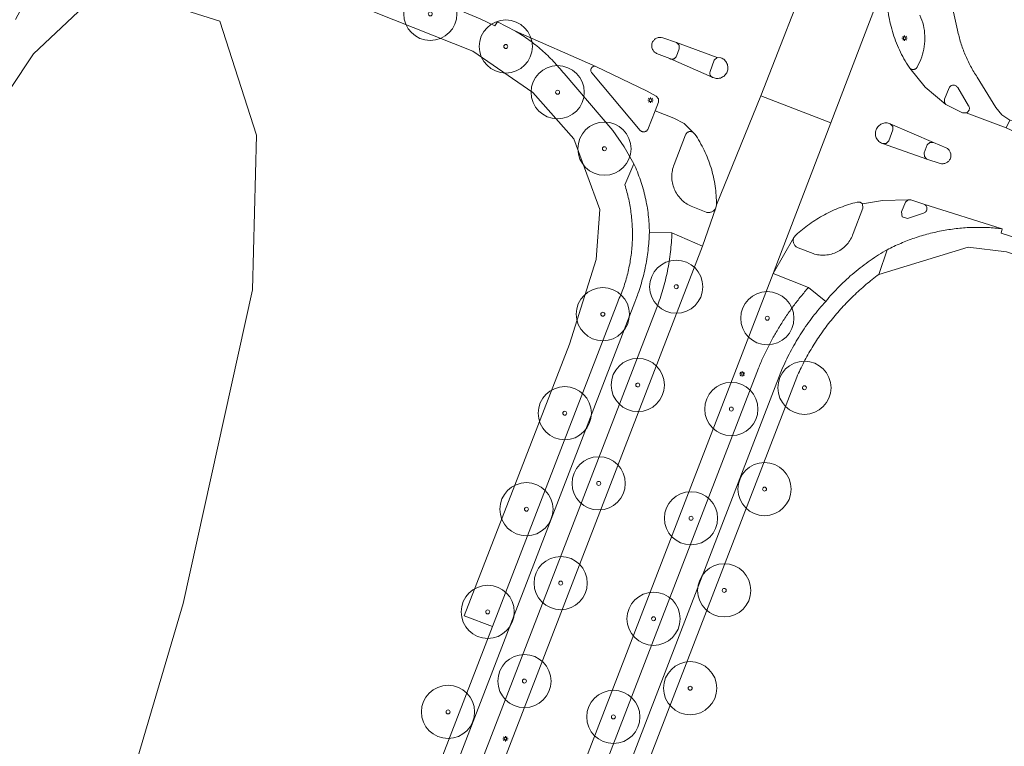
# Model space of a CAD drawing. Header units: metres. Extents: x 187482 to 189800, y 333582 to 335019.
# Tile 108 of 256: x 187717 to 187809, y 334679 to 334748. Entities that reach past the tile are written whole.
import ezdxf

# ---------------------------------------------------------------- set-up
doc = ezdxf.new("R2010")
doc.units = ezdxf.units.M
doc.layers.get('0').update_dxf_attribs({"color": 252, "lineweight": 18})
for name, color, linetype, lineweight in [('B-WE-GR-BEPLANTING_CULTUUR_BOSPLANTSOEN-GV', 252, 'Continuous', 18), ('B-WE-GR-BOOM-S', 252, 'Continuous', 18), ('B-WE-IE-MEUBILAIR-S', 252, 'Continuous', 18), ('B-WE-OG-TERREIN_BEGROEID-GV', 252, 'Continuous', 18), ('B-WE-OG-TERREIN_ERF-GV', 252, 'Continuous', 18), ('B-WE-OG-WEG-GV', 252, 'Continuous', 18), ('B-WE-VH-GESLOTENVERHARDING_ASFALT-GV', 252, 'Continuous', 18), ('B-WE-VH-OPENVERHARDING_BETONSTRAATSTEEN-GV', 252, 'Continuous', 18), ('B-WE-VH-OPENVERHARDING_STRAATBAKSTEEN-GV', 252, 'Continuous', 18), ('B-WE-VH-OPENVERHARDING_TEGEL-GV', 252, 'Continuous', 18)]:
    doc.layers.add(name, color=color, linetype=linetype, lineweight=lineweight)

# ---------------------------------------------------------------- blocks, each defined once
blk = doc.blocks.new('SIE-MEUBILAIR_PAAL_LICHTMAST-SO')
for points in [[(-0.62, 0), (-1, 0)], [(-0.71, 0.71), (-0.44, 0.44)], [(0, 1), (0, 0.62)], [(0.44, 0.44), (0.71, 0.71)], [(1, 0), (0.62, 0)], [(-0.71, -0.71), (-0.44, -0.44)], [(0, -0.62), (0, -1)], [(0.44, -0.44), (0.71, -0.71)]]:
    blk.add_lwpolyline(points)
blk.add_circle((0, 0), 0.5)
blk = doc.blocks.new('SGR-BOOM_GBKN-SO')
at = {"color": 0, "linetype": 'ByBlock', "lineweight": 18}
for radius in [2, 0.15]:
    blk.add_circle((0, 0), radius, dxfattribs=at)

msp = doc.modelspace()

# ---------------------------------------------------------------- linework, layer by layer
at = {"layer": 'B-WE-GR-BEPLANTING_CULTUUR_BOSPLANTSOEN-GV', "flags": 128}
msp.add_lwpolyline([(187720.396, 334652.742), (187732.202, 334692.8), (187738.714, 334722.297), (187739.098, 334736.854), (187735.65, 334747.58), (187724.959, 334750.964), (187718.156, 334744.499), (187709.348, 334731.286), (187700.12, 334717.655), (187695.716, 334712.202), (187689.634, 334702.765), (187686.488, 334695.005), (187682.923, 334684.939), (187681.245, 334670.468)], dxfattribs=at)
at = {"layer": 'B-WE-OG-TERREIN_BEGROEID-GV', "flags": 128}
for points in [[(187727.881, 334759.542), (187721.206, 334756.591), (187727.199, 334753.892), (187730.894, 334754.9), (187735.177, 334754.396), (187759.448, 334744.738), (187765.075, 334740.875), (187768.938, 334736.508), (187771.373, 334729.874), (187771.037, 334725.171), (187768.518, 334717.192), (187758.627, 334691.662), (187761.282, 334690.653), (187773.069, 334721.196)], [(187763.454, 334746.634), (187761.757, 334747.52), (187761.501, 334747.138), (187760.128, 334747.794), (187751.693, 334751.344), (187730.776, 334759.427)], [(187773.726, 334732.181), (187774.58, 334734.159), (187773.662, 334735.764), (187772.613, 334737.286), (187768.025, 334742.642)], [(187821.899, 334723.583), (187809.09, 334727.638), (187809.214, 334728.052)], [(187776.742, 334720.668), (187776.733, 334720.644), (187730.856, 334601.851), (187722.948, 334582.577), (187725.331, 334583.166), (187732.494, 334600.623), (187781.029, 334726.412), (187778.15, 334727.668)], [(187798.402, 334726.081), (187797.61, 334723.765), (187805.998, 334726.309), (187809.61, 334725.88), (187822.782, 334721.459), (187821.899, 334723.583)], [(187790.999, 334722.539), (187787.66, 334723.839), (187731.986, 334579.536), (187732.547, 334578.198), (187733.134, 334577.144), (187786.291, 334714.945)]]:
    msp.add_lwpolyline(points, dxfattribs=at)
at = {"layer": 'B-WE-OG-TERREIN_BEGROEID-GV'}
for points in [[(187764.1, 334746.229, 0.010565), (187763.454, 334746.634)], [(187764.727, 334745.795, 0.012358), (187764.1, 334746.229)], [(187765.334, 334745.334, 0.012868), (187764.727, 334745.795)], [(187765.92, 334744.845, 0.012079), (187765.334, 334745.334)], [(187766.483, 334744.33, 0.011192), (187765.92, 334744.845)], [(187767.022, 334743.791, 0.012987), (187766.483, 334744.33)], [(187767.537, 334743.228, 0.011192), (187767.022, 334743.791)], [(187768.025, 334742.642, 0.011081), (187767.537, 334743.228)], [(187774.091, 334730.822, 0.022935), (187773.726, 334732.181)], [(187774.33, 334729.436, 0.023847), (187774.091, 334730.822)], [(187774.44, 334728.034, 0.022796), (187774.33, 334729.436)], [(187774.421, 334726.627, 0.023459), (187774.44, 334728.034)], [(187803.659, 334727.885, 0.018597), (187802.298, 334727.584)], [(187805.039, 334728.083, 0.018868), (187803.659, 334727.885)], [(187806.43, 334728.178, 0.019369), (187805.039, 334728.083)], [(187807.824, 334728.167, 0.017933), (187806.43, 334728.178)], [(187809.214, 334728.052, 0.019411), (187807.824, 334728.167)], [(187778.15, 334727.668, -0.010042), (187778.105, 334726.769)], [(187800.963, 334727.181, 0.018896), (187799.662, 334726.679)], [(187802.298, 334727.584, 0.019028), (187800.963, 334727.181)], [(187774.272, 334725.228, 0.02355), (187774.421, 334726.627)], [(187778.021, 334725.873, -0.012272), (187777.9, 334724.982)], [(187778.105, 334726.769, -0.011063), (187778.021, 334725.873)], [(187799.662, 334726.679, 0.019235), (187798.402, 334726.081)], [(187773.996, 334723.849, 0.023288), (187774.272, 334725.228)], [(187777.9, 334724.982, -0.010234), (187777.741, 334724.096)], [(187777.741, 334724.096, -0.010246), (187777.544, 334723.218)], [(187773.594, 334722.501, 0.022469), (187773.996, 334723.849)], [(187777.544, 334723.218, -0.011596), (187777.31, 334722.349)], [(187773.069, 334721.196, 0.022045), (187773.594, 334722.501)], [(187777.31, 334722.349, -0.011594), (187777.04, 334721.49)], [(187790.275, 334721.682, -0.010836), (187790.999, 334722.539)], [(187777.04, 334721.49, -0.010941), (187776.742, 334720.668)], [(187789.587, 334720.796, -0.010322), (187790.275, 334721.682)], [(187788.937, 334719.881, -0.010875), (187789.587, 334720.796)], [(187788.326, 334718.94, -0.010126), (187788.937, 334719.881)], [(187787.755, 334717.974, -0.011159), (187788.326, 334718.94)], [(187787.225, 334716.985, -0.00996), (187787.755, 334717.974)], [(187786.736, 334715.975, -0.011153), (187787.225, 334716.985)], [(187786.291, 334714.945, -0.010414), (187786.736, 334715.975)]]:
    msp.add_lwpolyline(points, format="xyb", dxfattribs=at)
at = {"layer": 'B-WE-OG-TERREIN_ERF-GV', "flags": 128}
for points in [[(187877.28, 334699.689), (187856.468, 334707.789), (187859.864, 334709.231), (187855.952, 334710.751), (187850.973, 334708.664), (187827.967, 334717.689), (187825.969, 334722.28), (187821.899, 334723.583), (187822.782, 334721.459), (187809.61, 334725.88), (187805.998, 334726.309), (187797.61, 334723.765)], [(187789.893, 334714.103), (187749.678, 334609.855), (187747.771, 334604.91), (187736.341, 334575.398), (187734.533, 334570.739), (187733.87, 334568.795), (187733.836, 334568.699), (187733.801, 334568.603), (187733.766, 334568.507), (187733.731, 334568.411), (187733.696, 334568.315), (187733.661, 334568.22), (187733.626, 334568.124), (187733.59, 334568.028), (187733.554, 334567.932), (187733.519, 334567.837), (187733.483, 334567.741), (187733.447, 334567.646), (187733.41, 334567.551), (187733.374, 334567.455), (187733.337, 334567.36), (187733.301, 334567.265)]]:
    msp.add_lwpolyline(points, dxfattribs=at)
at = {"layer": 'B-WE-OG-TERREIN_ERF-GV'}
for points in [[(187797.61, 334723.765, 0.016383), (187796.384, 334722.795)], [(187796.384, 334722.795, 0.015887), (187795.224, 334721.748)], [(187795.224, 334721.748, 0.016299), (187794.135, 334720.627)], [(187794.135, 334720.627, 0.016304), (187793.12, 334719.438)], [(187793.12, 334719.438, 0.016129), (187792.185, 334718.186)], [(187792.185, 334718.186, 0.017026), (187791.333, 334716.875)], [(187791.333, 334716.875, 0.016599), (187790.568, 334715.513)], [(187790.568, 334715.513, 0.016033), (187789.893, 334714.103)]]:
    msp.add_lwpolyline(points, format="xyb", dxfattribs=at)
at = {"layer": 'B-WE-OG-WEG-GV', "flags": 128}
for points in [[(187743.288, 334644.029), (187761.282, 334690.653), (187758.627, 334691.662), (187768.518, 334717.192), (187771.037, 334725.171), (187771.373, 334729.874), (187768.938, 334736.508), (187765.075, 334740.875), (187759.448, 334744.738), (187735.177, 334754.396), (187730.894, 334754.9), (187727.199, 334753.892), (187721.206, 334756.591), (187716.446, 334747.733)], [(187681.245, 334670.468), (187682.923, 334684.939), (187686.488, 334695.005), (187689.634, 334702.765), (187695.716, 334712.202), (187700.12, 334717.655), (187709.348, 334731.286), (187718.156, 334744.499), (187724.959, 334750.964), (187735.65, 334747.58), (187739.098, 334736.854), (187738.714, 334722.297), (187732.202, 334692.8), (187720.396, 334652.742)]]:
    msp.add_lwpolyline(points, dxfattribs=at)
at = {"layer": 'B-WE-VH-GESLOTENVERHARDING_ASFALT-GV', "flags": 128}
for points in [[(187796.519, 334765.757), (187794.649, 334761.213), (187793.403, 334758.202), (187792.649, 334756.296), (187791.841, 334754.218), (187791.556, 334753.486), (187786.521, 334740.537), (187793.083, 334738.028), (187798.258, 334751.567), (187798.641, 334752.571), (187799.123, 334753.831), (187800.614, 334757.145)], [(187805.014, 334746.711), (187802.011, 334760.122), (187800.614, 334757.145)], [(187730.776, 334759.427), (187751.693, 334751.344), (187760.128, 334747.794), (187761.501, 334747.138), (187761.757, 334747.52), (187763.454, 334746.634)], [(187782.346, 334730.314), (187786.521, 334740.537), (187791.556, 334753.486), (187791.841, 334754.218), (187792.649, 334756.296), (187791.118, 334753.211), (187790.97, 334752.981)], [(187798.348, 334750.302), (187798.385, 334750.472), (187799.123, 334753.831), (187798.641, 334752.571), (187798.258, 334751.567), (187793.083, 334738.028), (187788.511, 334726.066), (187787.66, 334723.839), (187789.626, 334727.22), (187789.796, 334727.452)], [(187763.454, 334746.634), (187771.004, 334743.318), (187775.814, 334741.003), (187776.673, 334740.512), (187776.896, 334740.278), (187776.887, 334739.955), (187776.592, 334739.143), (187778.34, 334738.457), (187779.296, 334737.946), (187780.133, 334737.132), (187780.311, 334736.959)], [(187771.004, 334743.318), (187763.454, 334746.634)], [(187777.297, 334746), (187778.578, 334745.572), (187782.399, 334744.144), (187782.756, 334744.129)], [(187781.751, 334742.84), (187782.132, 334743.907), (187782.399, 334744.144), (187778.578, 334745.572), (187778.833, 334745.326), (187778.848, 334744.971), (187778.577, 334744.269)], [(187781.932, 334742.306), (187778.021, 334744.024), (187778.005, 334744.03), (187777.99, 334744.036), (187777.974, 334744.043), (187777.959, 334744.051), (187776.711, 334744.547)], [(187778.021, 334744.024), (187781.932, 334742.306)], [(187768.025, 334742.642), (187772.613, 334737.286), (187773.662, 334735.764), (187774.58, 334734.159)], [(187775.178, 334737.295), (187770.632, 334742.714)], [(187858.593, 334717.378), (187847.609, 334721.643), (187828.995, 334728.882), (187824.349, 334730.781), (187819.764, 334732.821), (187809.587, 334737.549), (187805.811, 334738.939), (187805.467, 334738.957), (187803.919, 334739.723), (187801.948, 334741.378), (187800.525, 334743.143), (187800.453, 334743.233)], [(187800.525, 334743.143), (187801.948, 334741.378), (187803.919, 334739.723), (187803.782, 334739.956), (187803.784, 334740.227), (187804.207, 334741.3)], [(187782.019, 334742.268), (187781.997, 334742.276), (187781.975, 334742.285), (187781.953, 334742.295), (187781.932, 334742.306)], [(187805.811, 334738.939), (187809.587, 334737.549), (187809.919, 334738.277), (187809.168, 334738.762), (187808.616, 334739.464), (187806.857, 334742.306)], [(187805.019, 334741.33), (187806.046, 334739.613)], [(187731.986, 334579.536), (187787.66, 334723.839), (187788.511, 334726.066), (187793.083, 334738.028), (187786.521, 334740.537), (187782.346, 334730.314), (187782.279, 334730.013), (187781.029, 334726.412), (187732.494, 334600.623)], [(187780.133, 334737.132), (187779.296, 334737.946), (187778.34, 334738.457), (187776.592, 334739.143), (187775.89, 334737.395)], [(187798.676, 334737.923), (187802.738, 334736.163), (187803.93, 334735.666)], [(187778.354, 334734.09), (187779.434, 334736.891)], [(187803.359, 334734.203), (187802.124, 334734.607), (187797.951, 334736.064)], [(187801.808, 334729.513), (187800.298, 334729.028), (187799.805, 334729.168), (187799.734, 334729.656), (187800.103, 334730.545), (187800.37, 334730.763), (187797.965, 334730.696), (187796.061, 334730.411), (187796.107, 334729.989), (187795.193, 334727.599)], [(187795.563, 334730.55), (187795.836, 334730.566), (187796.061, 334730.411), (187797.965, 334730.696), (187800.37, 334730.763), (187800.609, 334730.77), (187801.839, 334730.372), (187809.214, 334728.052), (187809.09, 334727.638), (187821.899, 334723.583), (187825.969, 334722.28), (187827.872, 334721.575), (187832.491, 334719.865), (187855.102, 334711.081), (187855.952, 334710.751), (187859.864, 334709.231), (187878.131, 334702.134)], [(187776.038, 334727.699), (187778.15, 334727.668), (187781.029, 334726.412), (187782.279, 334730.013)], [(187781.384, 334729.61), (187779.974, 334730.162)], [(187809.214, 334728.052), (187801.839, 334730.372)], [(187789.626, 334727.22), (187787.66, 334723.839), (187790.999, 334722.539), (187792.615, 334721.222)], [(187791.421, 334725.718), (187790.012, 334726.257)]]:
    msp.add_lwpolyline(points, dxfattribs=at)
at = {"layer": 'B-WE-VH-GESLOTENVERHARDING_ASFALT-GV'}
for points in [[(187798.648, 334747.518, -0.017214), (187798.48, 334748.438)], [(187801.472, 334748.131, -0.047348), (187801.793, 334747.182)], [(187798.882, 334746.613, -0.017911), (187798.648, 334747.518)], [(187801.793, 334747.182, -0.046316), (187801.931, 334746.19)], [(187763.454, 334746.634, -0.010565), (187764.1, 334746.229)], [(187799.181, 334745.727, -0.017251), (187798.882, 334746.613)], [(187805.147, 334746.125, -0.012097), (187805.014, 334746.711)], [(187764.1, 334746.229, -0.012358), (187764.727, 334745.795)], [(187764.727, 334745.795, -0.012868), (187765.334, 334745.334)], [(187765.334, 334745.334, -0.012079), (187765.92, 334744.845)], [(187776.256, 334745.261, -0.092596), (187776.313, 334745.552)], [(187776.313, 334745.552, -0.092605), (187776.474, 334745.801)], [(187776.474, 334745.801, -0.093836), (187776.715, 334745.973)], [(187776.715, 334745.973, -0.093859), (187777.004, 334746.042)], [(187777.004, 334746.042, -0.095078), (187777.297, 334746)], [(187799.544, 334744.866, -0.017703), (187799.181, 334745.727)], [(187801.931, 334746.19, -0.045989), (187801.881, 334745.189)], [(187805.309, 334745.547, -0.010524), (187805.147, 334746.125)], [(187805.5, 334744.977, -0.012098), (187805.309, 334745.547)], [(187765.92, 334744.845, -0.011192), (187766.483, 334744.33)], [(187776.311, 334744.97, -0.092719), (187776.256, 334745.261)], [(187776.47, 334744.72, -0.094487), (187776.311, 334744.97)], [(187776.711, 334744.547, -0.096398), (187776.47, 334744.72)], [(187799.969, 334744.033, -0.018662), (187799.544, 334744.866)], [(187801.881, 334745.189, -0.046449), (187801.644, 334744.215)], [(187805.718, 334744.417, -0.013613), (187805.5, 334744.977)], [(187805.963, 334743.869, -0.013366), (187805.718, 334744.417)], [(187766.483, 334744.33, -0.012987), (187767.022, 334743.791)], [(187767.022, 334743.791, -0.011192), (187767.537, 334743.228)], [(187778.094, 334744.005, -0.041828), (187778.021, 334744.024)], [(187778.169, 334743.999, -0.054058), (187778.094, 334744.005)], [(187778.243, 334744.005, -0.053702), (187778.169, 334743.999)], [(187778.316, 334744.024, -0.041828), (187778.243, 334744.005)], [(187778.399, 334744.063, -0.04353), (187778.316, 334744.024)], [(187778.472, 334744.119, -0.054341), (187778.399, 334744.063)], [(187778.532, 334744.189, -0.061178), (187778.472, 334744.119)], [(187778.577, 334744.269, -0.058164), (187778.532, 334744.189)], [(187782.756, 334744.129, -0.102319), (187783.097, 334743.922)], [(187783.097, 334743.922, -0.100985), (187783.33, 334743.599)], [(187783.33, 334743.599, -0.1003), (187783.419, 334743.21)], [(187800.453, 334743.233, -0.018347), (187799.969, 334744.033)], [(187801.644, 334744.215, -0.047328), (187801.229, 334743.303)], [(187806.235, 334743.333, -0.011913), (187805.963, 334743.869)], [(187767.537, 334743.228, -0.011081), (187768.025, 334742.642)], [(187770.532, 334742.929, -0.091358), (187770.539, 334743.049)], [(187770.564, 334742.813, -0.084533), (187770.532, 334742.929)], [(187770.539, 334743.049, -0.079048), (187770.584, 334743.16)], [(187770.632, 334742.714, -0.078476), (187770.564, 334742.813)], [(187770.584, 334743.16, -0.081947), (187770.663, 334743.251)], [(187770.663, 334743.251, -0.082694), (187770.767, 334743.311)], [(187770.767, 334743.311, -0.076663), (187770.885, 334743.334)], [(187770.885, 334743.334, -0.083652), (187771.004, 334743.318)], [(187781.719, 334742.667, -0.056462), (187781.726, 334742.755)], [(187781.73, 334742.579, -0.058755), (187781.719, 334742.667)], [(187781.726, 334742.755, -0.057326), (187781.751, 334742.84)], [(187781.759, 334742.495, -0.06053), (187781.73, 334742.579)], [(187783.349, 334742.818, -0.101534), (187783.131, 334742.484)], [(187783.419, 334743.21, -0.101537), (187783.349, 334742.818)], [(187800.611, 334743.08, -0.060009), (187800.525, 334743.143)], [(187800.709, 334743.04, -0.059622), (187800.611, 334743.08)], [(187800.814, 334743.024, -0.057264), (187800.709, 334743.04)], [(187800.92, 334743.035, -0.065337), (187800.814, 334743.024)], [(187801.02, 334743.071, -0.05949), (187800.92, 334743.035)], [(187801.108, 334743.13, -0.060224), (187801.02, 334743.071)], [(187801.179, 334743.209, -0.053897), (187801.108, 334743.13)], [(187801.229, 334743.303, -0.05858), (187801.179, 334743.209)], [(187806.534, 334742.812, -0.012593), (187806.235, 334743.333)], [(187806.857, 334742.306, -0.013414), (187806.534, 334742.812)], [(187781.791, 334742.438, -0.034168), (187781.759, 334742.495)], [(187781.831, 334742.387, -0.033803), (187781.791, 334742.438)], [(187781.879, 334742.343, -0.043396), (187781.831, 334742.387)], [(187781.932, 334742.306, -0.046921), (187781.879, 334742.343)], [(187782.409, 334742.185, -0.099843), (187782.019, 334742.268)], [(187782.801, 334742.261, -0.102158), (187782.409, 334742.185)], [(187783.131, 334742.484, -0.099578), (187782.801, 334742.261)], [(187804.207, 334741.3, -0.074866), (187804.278, 334741.4)], [(187804.278, 334741.4, -0.075081), (187804.372, 334741.479)], [(187804.372, 334741.479, -0.062324), (187804.483, 334741.53)], [(187804.483, 334741.53, -0.073599), (187804.604, 334741.551)], [(187804.604, 334741.551, -0.066549), (187804.726, 334741.539)], [(187804.726, 334741.539, -0.07722), (187804.841, 334741.496)], [(187804.841, 334741.496, -0.074866), (187804.941, 334741.425)], [(187804.941, 334741.425, -0.063538), (187805.019, 334741.33)], [(187805.903, 334738.983, -0.043846), (187805.811, 334738.939)], [(187805.983, 334739.047, -0.05488), (187805.903, 334738.983)], [(187806.047, 334739.127, -0.05488), (187805.983, 334739.047)], [(187806.046, 334739.613, -0.052437), (187806.091, 334739.521)], [(187806.091, 334739.219, -0.043846), (187806.047, 334739.127)], [(187806.091, 334739.521, -0.05186), (187806.114, 334739.421)], [(187806.114, 334739.319, -0.05186), (187806.091, 334739.219)], [(187806.114, 334739.421, -0.058824), (187806.114, 334739.319)], [(187797.563, 334737.707, -0.099578), (187797.893, 334737.93)], [(187797.893, 334737.93, -0.101206), (187798.285, 334738.006)], [(187798.285, 334738.006, -0.100119), (187798.676, 334737.923)], [(187775.26, 334737.231, -0.053977), (187775.178, 334737.295)], [(187775.354, 334737.187, -0.051262), (187775.26, 334737.231)], [(187775.455, 334737.166, -0.049427), (187775.354, 334737.187)], [(187775.559, 334737.169, -0.048037), (187775.455, 334737.166)], [(187775.659, 334737.195, -0.061073), (187775.559, 334737.169)], [(187775.751, 334737.243, -0.043091), (187775.659, 334737.195)], [(187775.829, 334737.311, -0.054539), (187775.751, 334737.243)], [(187775.89, 334737.395, -0.061613), (187775.829, 334737.311)], [(187779.434, 334736.891, -0.059474), (187779.484, 334736.983)], [(187779.484, 334736.983, -0.047861), (187779.552, 334737.062)], [(187779.552, 334737.062, -0.051966), (187779.635, 334737.125)], [(187779.635, 334737.125, -0.043075), (187779.729, 334737.169)], [(187779.729, 334737.169, -0.050859), (187779.831, 334737.192)], [(187779.831, 334737.192, -0.057671), (187779.935, 334737.194)], [(187779.935, 334737.194, -0.041472), (187780.037, 334737.174)], [(187780.037, 334737.174, -0.042623), (187780.133, 334737.132)], [(187797.278, 334736.977, -0.10199), (187797.346, 334737.371)], [(187797.37, 334736.589, -0.103391), (187797.278, 334736.977)], [(187797.346, 334737.371, -0.103347), (187797.563, 334737.707)], [(187780.311, 334736.959, -0.01888), (187780.779, 334736.212)], [(187780.779, 334736.212, -0.019282), (187781.19, 334735.432)], [(187797.607, 334736.267, -0.102056), (187797.37, 334736.589)], [(187797.951, 334736.064, -0.100912), (187797.607, 334736.267)], [(187781.19, 334735.432, -0.018763), (187781.541, 334734.623)], [(187803.93, 334735.666, -0.095203), (187804.168, 334735.493)], [(187804.168, 334735.493, -0.092338), (187804.326, 334735.245)], [(187804.326, 334735.245, -0.090893), (187804.382, 334734.957)], [(187781.541, 334734.623, -0.018995), (187781.831, 334733.79)], [(187803.651, 334734.169, -0.096182), (187803.359, 334734.203)], [(187803.935, 334734.244, -0.095827), (187803.651, 334734.169)], [(187804.172, 334734.419, -0.09708), (187803.935, 334734.244)], [(187804.328, 334734.668, -0.09632), (187804.172, 334734.419)], [(187804.382, 334734.957, -0.090054), (187804.328, 334734.668)], [(187774.58, 334734.159, -0.012909), (187774.91, 334733.393)], [(187774.91, 334733.393, -0.011789), (187775.199, 334732.611)], [(187778.144, 334732.943, -0.047887), (187778.194, 334733.527)], [(187778.194, 334733.527, -0.046), (187778.354, 334734.09)], [(187781.831, 334733.79, -0.018708), (187782.057, 334732.938)], [(187775.199, 334732.611, -0.013657), (187775.446, 334731.814)], [(187778.205, 334732.361, -0.046244), (187778.144, 334732.943)], [(187778.376, 334731.801, -0.048092), (187778.205, 334732.361)], [(187782.057, 334732.938, -0.018457), (187782.219, 334732.071)], [(187775.446, 334731.814, -0.013971), (187775.651, 334731.006)], [(187778.65, 334731.283, -0.045778), (187778.376, 334731.801)], [(187782.219, 334732.071, -0.019421), (187782.316, 334731.195)], [(187775.651, 334731.006, -0.012229), (187775.813, 334730.188)], [(187779.017, 334730.827, -0.04775), (187778.65, 334731.283)], [(187779.464, 334730.449, -0.049654), (187779.017, 334730.827)], [(187782.316, 334731.195, -0.018179), (187782.346, 334730.314)], [(187794.767, 334730.327, -0.014119), (187795.563, 334730.55)], [(187775.813, 334730.188, -0.013233), (187775.932, 334729.363)], [(187779.974, 334730.162, -0.048962), (187779.464, 334730.449)], [(187781.515, 334729.583, -0.052767), (187781.384, 334729.61)], [(187781.648, 334729.579, -0.04485), (187781.515, 334729.583)], [(187781.781, 334729.599, -0.045221), (187781.648, 334729.579)], [(187781.907, 334729.643, -0.047384), (187781.781, 334729.599)], [(187782.024, 334729.709, -0.049876), (187781.907, 334729.643)], [(187782.127, 334729.794, -0.043178), (187782.024, 334729.709)], [(187782.213, 334729.897, -0.046769), (187782.127, 334729.794)], [(187782.279, 334730.013, -0.040876), (187782.213, 334729.897)], [(187792.484, 334729.364, -0.016234), (187793.224, 334729.732)], [(187793.224, 334729.732, -0.015244), (187793.986, 334730.054)], [(187793.986, 334730.054, -0.014545), (187794.767, 334730.327)], [(187801.934, 334729.574, -0.070317), (187801.808, 334729.513)], [(187801.839, 334730.372, -0.082895), (187801.961, 334730.302)], [(187802.036, 334729.67, -0.080734), (187801.934, 334729.574)], [(187801.961, 334730.302, -0.080604), (187802.055, 334730.198)], [(187802.103, 334729.793, -0.073504), (187802.036, 334729.67)], [(187802.055, 334730.198, -0.082446), (187802.113, 334730.07)], [(187802.13, 334729.931, -0.079502), (187802.103, 334729.793)], [(187802.113, 334730.07, -0.078838), (187802.13, 334729.931)], [(187775.932, 334729.363, -0.013238), (187776.007, 334728.532)], [(187791.08, 334728.492, -0.016109), (187791.768, 334728.95)], [(187791.768, 334728.95, -0.016192), (187792.484, 334729.364)], [(187776.007, 334728.532, -0.013232), (187776.038, 334727.699)], [(187789.796, 334727.452, -0.01548), (187790.422, 334727.992)], [(187790.422, 334727.992, -0.015491), (187791.08, 334728.492)], [(187802.298, 334727.584, -0.018597), (187803.659, 334727.885)], [(187803.659, 334727.885, -0.018868), (187805.039, 334728.083)], [(187805.039, 334728.083, -0.019369), (187806.43, 334728.178)], [(187806.43, 334728.178, -0.017933), (187807.824, 334728.167)], [(187807.824, 334728.167, -0.019411), (187809.214, 334728.052)], [(187789.562, 334726.939, -0.056413), (187789.58, 334727.083)], [(187789.573, 334726.795, -0.04833), (187789.562, 334726.939)], [(187789.613, 334726.656, -0.055068), (187789.573, 334726.795)], [(187789.58, 334727.083, -0.059086), (187789.626, 334727.22)], [(187794.954, 334727.066, -0.047942), (187794.615, 334726.59)], [(187795.193, 334727.599, -0.046757), (187794.954, 334727.066)], [(187799.662, 334726.679, -0.018896), (187800.963, 334727.181)], [(187800.963, 334727.181, -0.019028), (187802.298, 334727.584)], [(187789.68, 334726.528, -0.055766), (187789.613, 334726.656)], [(187789.772, 334726.416, -0.058265), (187789.68, 334726.528)], [(187789.884, 334726.324, -0.058265), (187789.772, 334726.416)], [(187790.012, 334726.257, -0.055766), (187789.884, 334726.324)], [(187793.696, 334725.879, -0.050876), (187793.15, 334725.671)], [(187794.191, 334726.19, -0.049862), (187793.696, 334725.879)], [(187794.615, 334726.59, -0.048503), (187794.191, 334726.19)], [(187797.586, 334725.595, -0.012279), (187798.402, 334726.081)], [(187798.402, 334726.081, -0.019235), (187799.662, 334726.679)], [(187791.991, 334725.589, -0.050665), (187791.421, 334725.718)], [(187792.574, 334725.573, -0.051466), (187791.991, 334725.589)], [(187793.15, 334725.671, -0.048966), (187792.574, 334725.573)], [(187796.024, 334724.514, -0.011378), (187796.792, 334725.073)], [(187796.792, 334725.073, -0.012262), (187797.586, 334725.595)], [(187795.283, 334723.92, -0.011183), (187796.024, 334724.514)], [(187793.887, 334722.633, -0.012642), (187794.57, 334723.293)], [(187794.57, 334723.293, -0.010405), (187795.283, 334723.92)], [(187793.234, 334721.942, -0.011937), (187793.887, 334722.633)], [(187792.615, 334721.222, -0.011083), (187793.234, 334721.942)]]:
    msp.add_lwpolyline(points, format="xyb", dxfattribs=at)
at = {"layer": 'B-WE-VH-GESLOTENVERHARDING_ASFALT-GV', "flags": 128}
msp.add_lwpolyline([(187797.951, 334736.064), (187802.124, 334734.607), (187801.887, 334734.855), (187801.861, 334735.198), (187802.137, 334735.93), (187802.395, 334736.157), (187802.738, 334736.163), (187798.676, 334737.923), (187798.907, 334737.683), (187798.911, 334737.35), (187798.538, 334736.321), (187798.299, 334736.067)], close=True, dxfattribs=at)
at = {"layer": 'B-WE-VH-OPENVERHARDING_BETONSTRAATSTEEN-GV'}
for points in [[(187798.48, 334748.438, 0.017214), (187798.648, 334747.518)], [(187801.793, 334747.182, 0.047348), (187801.472, 334748.131)], [(187798.648, 334747.518, 0.017911), (187798.882, 334746.613)], [(187801.931, 334746.19, 0.046316), (187801.793, 334747.182)], [(187798.882, 334746.613, 0.017251), (187799.181, 334745.727)], [(187776.313, 334745.552, 0.092596), (187776.256, 334745.261)], [(187776.474, 334745.801, 0.092605), (187776.313, 334745.552)], [(187776.715, 334745.973, 0.093836), (187776.474, 334745.801)], [(187777.004, 334746.042, 0.093859), (187776.715, 334745.973)], [(187777.297, 334746, 0.095078), (187777.004, 334746.042)], [(187799.181, 334745.727, 0.017703), (187799.544, 334744.866)], [(187801.881, 334745.189, 0.045989), (187801.931, 334746.19)], [(187776.256, 334745.261, 0.092719), (187776.311, 334744.97)], [(187776.311, 334744.97, 0.094487), (187776.47, 334744.72)], [(187776.47, 334744.72, 0.096398), (187776.711, 334744.547)], [(187799.544, 334744.866, 0.018662), (187799.969, 334744.033)], [(187801.644, 334744.215, 0.046449), (187801.881, 334745.189)], [(187778.021, 334744.024, 0.041828), (187778.094, 334744.005)], [(187778.094, 334744.005, 0.054058), (187778.169, 334743.999)], [(187778.169, 334743.999, 0.053702), (187778.243, 334744.005)], [(187778.243, 334744.005, 0.041828), (187778.316, 334744.024)], [(187778.316, 334744.024, 0.04353), (187778.399, 334744.063)], [(187778.399, 334744.063, 0.054341), (187778.472, 334744.119)], [(187778.472, 334744.119, 0.061178), (187778.532, 334744.189)], [(187778.532, 334744.189, 0.058164), (187778.577, 334744.269)], [(187783.097, 334743.922, 0.102319), (187782.756, 334744.129)], [(187783.33, 334743.599, 0.100985), (187783.097, 334743.922)], [(187783.419, 334743.21, 0.1003), (187783.33, 334743.599)], [(187799.969, 334744.033, 0.018347), (187800.453, 334743.233)], [(187801.229, 334743.303, 0.047328), (187801.644, 334744.215)], [(187770.539, 334743.049, 0.091358), (187770.532, 334742.929)], [(187770.532, 334742.929, 0.084533), (187770.564, 334742.813)], [(187770.584, 334743.16, 0.079048), (187770.539, 334743.049)], [(187770.564, 334742.813, 0.078476), (187770.632, 334742.714)], [(187770.663, 334743.251, 0.081947), (187770.584, 334743.16)], [(187770.767, 334743.311, 0.082694), (187770.663, 334743.251)], [(187770.885, 334743.334, 0.076663), (187770.767, 334743.311)], [(187771.004, 334743.318, 0.083652), (187770.885, 334743.334)], [(187781.726, 334742.755, 0.056462), (187781.719, 334742.667)], [(187781.719, 334742.667, 0.058755), (187781.73, 334742.579)], [(187781.751, 334742.84, 0.057326), (187781.726, 334742.755)], [(187781.73, 334742.579, 0.06053), (187781.759, 334742.495)], [(187783.131, 334742.484, 0.101534), (187783.349, 334742.818)], [(187783.349, 334742.818, 0.101537), (187783.419, 334743.21)], [(187800.525, 334743.143, 0.060009), (187800.611, 334743.08)], [(187800.611, 334743.08, 0.059622), (187800.709, 334743.04)], [(187800.709, 334743.04, 0.057264), (187800.814, 334743.024)], [(187800.814, 334743.024, 0.065337), (187800.92, 334743.035)], [(187800.92, 334743.035, 0.05949), (187801.02, 334743.071)], [(187801.02, 334743.071, 0.060224), (187801.108, 334743.13)], [(187801.108, 334743.13, 0.053897), (187801.179, 334743.209)], [(187801.179, 334743.209, 0.05858), (187801.229, 334743.303)], [(187781.759, 334742.495, 0.034168), (187781.791, 334742.438)], [(187781.791, 334742.438, 0.033803), (187781.831, 334742.387)], [(187781.831, 334742.387, 0.043396), (187781.879, 334742.343)], [(187781.879, 334742.343, 0.046921), (187781.932, 334742.306)], [(187782.019, 334742.268, 0.099843), (187782.409, 334742.185)], [(187782.409, 334742.185, 0.102158), (187782.801, 334742.261)], [(187782.801, 334742.261, 0.099578), (187783.131, 334742.484)], [(187804.278, 334741.4, 0.074866), (187804.207, 334741.3)], [(187804.372, 334741.479, 0.075081), (187804.278, 334741.4)], [(187804.483, 334741.53, 0.062324), (187804.372, 334741.479)], [(187804.604, 334741.551, 0.073599), (187804.483, 334741.53)], [(187804.726, 334741.539, 0.066549), (187804.604, 334741.551)], [(187804.841, 334741.496, 0.07722), (187804.726, 334741.539)], [(187804.941, 334741.425, 0.074866), (187804.841, 334741.496)], [(187805.019, 334741.33, 0.063538), (187804.941, 334741.425)], [(187805.811, 334738.939, 0.043846), (187805.903, 334738.983)], [(187805.903, 334738.983, 0.05488), (187805.983, 334739.047)], [(187805.983, 334739.047, 0.05488), (187806.047, 334739.127)], [(187806.091, 334739.521, 0.052437), (187806.046, 334739.613)], [(187806.047, 334739.127, 0.043846), (187806.091, 334739.219)], [(187806.114, 334739.421, 0.05186), (187806.091, 334739.521)], [(187806.091, 334739.219, 0.05186), (187806.114, 334739.319)], [(187806.114, 334739.319, 0.058824), (187806.114, 334739.421)], [(187797.893, 334737.93, 0.099578), (187797.563, 334737.707)], [(187798.285, 334738.006, 0.101206), (187797.893, 334737.93)], [(187798.676, 334737.923, 0.100119), (187798.285, 334738.006)], [(187775.178, 334737.295, 0.053977), (187775.26, 334737.231)], [(187775.26, 334737.231, 0.051262), (187775.354, 334737.187)], [(187775.354, 334737.187, 0.049427), (187775.455, 334737.166)], [(187775.455, 334737.166, 0.048037), (187775.559, 334737.169)], [(187775.559, 334737.169, 0.061073), (187775.659, 334737.195)], [(187775.659, 334737.195, 0.043091), (187775.751, 334737.243)], [(187775.751, 334737.243, 0.054539), (187775.829, 334737.311)], [(187775.829, 334737.311, 0.061613), (187775.89, 334737.395)], [(187779.484, 334736.983, 0.059474), (187779.434, 334736.891)], [(187779.552, 334737.062, 0.047861), (187779.484, 334736.983)], [(187779.635, 334737.125, 0.051966), (187779.552, 334737.062)], [(187779.729, 334737.169, 0.043075), (187779.635, 334737.125)], [(187779.831, 334737.192, 0.050859), (187779.729, 334737.169)], [(187779.935, 334737.194, 0.057671), (187779.831, 334737.192)], [(187780.037, 334737.174, 0.041472), (187779.935, 334737.194)], [(187780.133, 334737.132, 0.042623), (187780.037, 334737.174)], [(187797.346, 334737.371, 0.10199), (187797.278, 334736.977)], [(187797.278, 334736.977, 0.103391), (187797.37, 334736.589)], [(187797.563, 334737.707, 0.103347), (187797.346, 334737.371)], [(187780.779, 334736.212, 0.01888), (187780.311, 334736.959)], [(187781.19, 334735.432, 0.019282), (187780.779, 334736.212)], [(187797.37, 334736.589, 0.102056), (187797.607, 334736.267)], [(187797.607, 334736.267, 0.100912), (187797.951, 334736.064)], [(187781.541, 334734.623, 0.018763), (187781.19, 334735.432)], [(187804.168, 334735.493, 0.095203), (187803.93, 334735.666)], [(187804.326, 334735.245, 0.092338), (187804.168, 334735.493)], [(187804.382, 334734.957, 0.090893), (187804.326, 334735.245)], [(187781.831, 334733.79, 0.018995), (187781.541, 334734.623)], [(187803.359, 334734.203, 0.096182), (187803.651, 334734.169)], [(187803.651, 334734.169, 0.095827), (187803.935, 334734.244)], [(187803.935, 334734.244, 0.09708), (187804.172, 334734.419)], [(187804.172, 334734.419, 0.09632), (187804.328, 334734.668)], [(187804.328, 334734.668, 0.090054), (187804.382, 334734.957)], [(187778.194, 334733.527, 0.047887), (187778.144, 334732.943)], [(187778.354, 334734.09, 0.046), (187778.194, 334733.527)], [(187782.057, 334732.938, 0.018708), (187781.831, 334733.79)], [(187778.144, 334732.943, 0.046244), (187778.205, 334732.361)], [(187778.205, 334732.361, 0.048092), (187778.376, 334731.801)], [(187782.219, 334732.071, 0.018457), (187782.057, 334732.938)], [(187778.376, 334731.801, 0.045778), (187778.65, 334731.283)], [(187782.316, 334731.195, 0.019421), (187782.219, 334732.071)], [(187778.65, 334731.283, 0.04775), (187779.017, 334730.827)], [(187779.017, 334730.827, 0.049654), (187779.464, 334730.449)], [(187782.346, 334730.314, 0.018179), (187782.316, 334731.195)], [(187795.563, 334730.55, 0.014119), (187794.767, 334730.327)], [(187779.464, 334730.449, 0.048962), (187779.974, 334730.162)], [(187781.384, 334729.61, 0.052767), (187781.515, 334729.583)], [(187781.515, 334729.583, 0.04485), (187781.648, 334729.579)], [(187781.648, 334729.579, 0.045221), (187781.781, 334729.599)], [(187781.781, 334729.599, 0.047384), (187781.907, 334729.643)], [(187781.907, 334729.643, 0.049876), (187782.024, 334729.709)], [(187782.024, 334729.709, 0.043178), (187782.127, 334729.794)], [(187782.127, 334729.794, 0.046769), (187782.213, 334729.897)], [(187782.213, 334729.897, 0.040876), (187782.279, 334730.013)], [(187793.224, 334729.732, 0.016234), (187792.484, 334729.364)], [(187793.986, 334730.054, 0.015244), (187793.224, 334729.732)], [(187794.767, 334730.327, 0.014545), (187793.986, 334730.054)], [(187801.808, 334729.513, 0.070317), (187801.934, 334729.574)], [(187801.961, 334730.302, 0.082895), (187801.839, 334730.372)], [(187801.934, 334729.574, 0.080734), (187802.036, 334729.67)], [(187802.055, 334730.198, 0.080604), (187801.961, 334730.302)], [(187802.036, 334729.67, 0.073504), (187802.103, 334729.793)], [(187802.113, 334730.07, 0.082446), (187802.055, 334730.198)], [(187802.103, 334729.793, 0.079502), (187802.13, 334729.931)], [(187802.13, 334729.931, 0.078838), (187802.113, 334730.07)], [(187791.768, 334728.95, 0.016109), (187791.08, 334728.492)], [(187792.484, 334729.364, 0.016192), (187791.768, 334728.95)], [(187790.422, 334727.992, 0.01548), (187789.796, 334727.452)], [(187791.08, 334728.492, 0.015491), (187790.422, 334727.992)], [(187789.58, 334727.083, 0.056413), (187789.562, 334726.939)], [(187789.562, 334726.939, 0.04833), (187789.573, 334726.795)], [(187789.573, 334726.795, 0.055068), (187789.613, 334726.656)], [(187789.626, 334727.22, 0.059086), (187789.58, 334727.083)], [(187794.615, 334726.59, 0.047942), (187794.954, 334727.066)], [(187794.954, 334727.066, 0.046757), (187795.193, 334727.599)], [(187789.613, 334726.656, 0.055766), (187789.68, 334726.528)], [(187789.68, 334726.528, 0.058265), (187789.772, 334726.416)], [(187789.772, 334726.416, 0.058265), (187789.884, 334726.324)], [(187789.884, 334726.324, 0.055766), (187790.012, 334726.257)], [(187793.15, 334725.671, 0.050876), (187793.696, 334725.879)], [(187793.696, 334725.879, 0.049862), (187794.191, 334726.19)], [(187794.191, 334726.19, 0.048503), (187794.615, 334726.59)], [(187791.421, 334725.718, 0.050665), (187791.991, 334725.589)], [(187791.991, 334725.589, 0.051466), (187792.574, 334725.573)], [(187792.574, 334725.573, 0.048966), (187793.15, 334725.671)]]:
    msp.add_lwpolyline(points, format="xyb", dxfattribs=at)
at = {"layer": 'B-WE-VH-OPENVERHARDING_BETONSTRAATSTEEN-GV', "flags": 128}
for points in [[(187778.577, 334744.269), (187778.848, 334744.971), (187778.833, 334745.326), (187778.578, 334745.572), (187777.297, 334746)], [(187776.711, 334744.547), (187777.959, 334744.051), (187777.974, 334744.043), (187777.99, 334744.036), (187778.005, 334744.03), (187778.021, 334744.024)], [(187782.756, 334744.129), (187782.399, 334744.144), (187782.132, 334743.907), (187781.751, 334742.84)], [(187770.632, 334742.714), (187775.178, 334737.295)], [(187775.89, 334737.395), (187776.592, 334739.143), (187776.887, 334739.955), (187776.896, 334740.278), (187776.673, 334740.512), (187775.814, 334741.003), (187771.004, 334743.318)], [(187800.453, 334743.233), (187800.525, 334743.143)], [(187781.932, 334742.306), (187781.953, 334742.295), (187781.975, 334742.285), (187781.997, 334742.276), (187782.019, 334742.268)], [(187804.207, 334741.3), (187803.784, 334740.227), (187803.782, 334739.956), (187803.919, 334739.723), (187805.467, 334738.957), (187805.811, 334738.939)], [(187806.046, 334739.613), (187805.019, 334741.33)], [(187797.951, 334736.064), (187798.299, 334736.067), (187798.538, 334736.321), (187798.911, 334737.35), (187798.907, 334737.683), (187798.676, 334737.923)], [(187780.311, 334736.959), (187780.133, 334737.132)], [(187779.434, 334736.891), (187778.354, 334734.09)], [(187802.738, 334736.163), (187802.395, 334736.157), (187802.137, 334735.93), (187801.861, 334735.198), (187801.887, 334734.855), (187802.124, 334734.607), (187803.359, 334734.203)], [(187803.93, 334735.666), (187802.738, 334736.163)], [(187795.193, 334727.599), (187796.107, 334729.989), (187796.061, 334730.411), (187795.836, 334730.566), (187795.563, 334730.55)], [(187801.839, 334730.372), (187800.609, 334730.77), (187800.37, 334730.763), (187800.103, 334730.545), (187799.734, 334729.656), (187799.805, 334729.168), (187800.298, 334729.028), (187801.808, 334729.513)], [(187779.974, 334730.162), (187781.384, 334729.61)], [(187782.279, 334730.013), (187782.346, 334730.314)], [(187789.796, 334727.452), (187789.626, 334727.22)], [(187790.012, 334726.257), (187791.421, 334725.718)]]:
    msp.add_lwpolyline(points, dxfattribs=at)
at = {"layer": 'B-WE-VH-OPENVERHARDING_STRAATBAKSTEEN-GV', "flags": 128}
for points in [[(187804.706, 334766.066), (187802.011, 334760.122), (187805.014, 334746.711)], [(187806.857, 334742.306), (187808.616, 334739.464), (187809.168, 334738.762), (187809.919, 334738.277), (187810.161, 334738.219)]]:
    msp.add_lwpolyline(points, dxfattribs=at)
at = {"layer": 'B-WE-VH-OPENVERHARDING_STRAATBAKSTEEN-GV'}
for points in [[(187805.014, 334746.711, 0.012097), (187805.147, 334746.125)], [(187805.147, 334746.125, 0.010524), (187805.309, 334745.547)], [(187805.309, 334745.547, 0.012098), (187805.5, 334744.977)], [(187805.5, 334744.977, 0.013613), (187805.718, 334744.417)], [(187805.718, 334744.417, 0.013366), (187805.963, 334743.869)], [(187805.963, 334743.869, 0.011913), (187806.235, 334743.333)], [(187806.235, 334743.333, 0.012593), (187806.534, 334742.812)], [(187806.534, 334742.812, 0.013414), (187806.857, 334742.306)]]:
    msp.add_lwpolyline(points, format="xyb", dxfattribs=at)
at = {"layer": 'B-WE-VH-OPENVERHARDING_TEGEL-GV', "flags": 128}
for points in [[(187774.58, 334734.159), (187773.726, 334732.181)], [(187778.15, 334727.668), (187776.038, 334727.699)], [(187797.61, 334723.765), (187798.402, 334726.081)], [(187792.615, 334721.222), (187790.999, 334722.539)], [(187719.421, 334579.198), (187719.485, 334579.429), (187719.548, 334579.661), (187729.079, 334602.86), (187774.667, 334721.151), (187774.864, 334721.661), (187774.914, 334721.799), (187774.963, 334721.938)], [(187774.963, 334721.938), (187774.914, 334721.799), (187774.864, 334721.661), (187774.667, 334721.151), (187729.079, 334602.86), (187719.548, 334579.661), (187719.485, 334579.429), (187719.421, 334579.198)], [(187773.069, 334721.196), (187761.282, 334690.653), (187743.288, 334644.029), (187727.589, 334603.35), (187719.553, 334583.597), (187718.338, 334580.611), (187717.53, 334578.036), (187717.498, 334577.941), (187717.465, 334577.846), (187717.432, 334577.751), (187717.399, 334577.656), (187717.366, 334577.562), (187717.333, 334577.467), (187717.299, 334577.372), (187717.265, 334577.278), (187717.232, 334577.183), (187717.198, 334577.089), (187717.163, 334576.994), (187717.129, 334576.9), (187717.095, 334576.806), (187717.06, 334576.711), (187717.025, 334576.617), (187716.99, 334576.523), (187718.412, 334575.992)], [(187718.412, 334575.992), (187720.296, 334575.329), (187720.321, 334575.402), (187720.346, 334575.476), (187720.37, 334575.55), (187720.395, 334575.623), (187720.419, 334575.697), (187720.443, 334575.771), (187720.468, 334575.844), (187720.492, 334575.918), (187720.516, 334575.992), (187720.539, 334576.066), (187720.563, 334576.14), (187720.587, 334576.214), (187720.61, 334576.288), (187720.634, 334576.362), (187720.657, 334576.436), (187720.68, 334576.51), (187721.217, 334578.357), (187722.948, 334582.577), (187730.856, 334601.851), (187776.733, 334720.644), (187776.742, 334720.668)], [(187786.291, 334714.945), (187733.134, 334577.144), (187731.325, 334572.474), (187730.197, 334569.232), (187730.165, 334569.148), (187730.134, 334569.065), (187730.102, 334568.981), (187730.07, 334568.898), (187730.037, 334568.814), (187730.005, 334568.731), (187729.973, 334568.647), (187729.94, 334568.564), (187731.875, 334567.815)], [(187732.558, 334569.659), (187732.639, 334569.891), (187732.72, 334570.123), (187732.8, 334570.356), (187732.878, 334570.589), (187732.956, 334570.822), (187733.033, 334571.055), (187733.11, 334571.289), (187733.185, 334571.523), (187742.364, 334595.135), (187788.565, 334714.981)], [(187788.565, 334714.981), (187742.364, 334595.135), (187733.185, 334571.523), (187733.11, 334571.289), (187733.033, 334571.055), (187732.956, 334570.822), (187732.878, 334570.589), (187732.8, 334570.356), (187732.72, 334570.123), (187732.639, 334569.891), (187732.558, 334569.659)], [(187731.875, 334567.815), (187733.301, 334567.265), (187733.337, 334567.36), (187733.374, 334567.455), (187733.41, 334567.551), (187733.447, 334567.646), (187733.483, 334567.741), (187733.519, 334567.837), (187733.554, 334567.932), (187733.59, 334568.028), (187733.626, 334568.124), (187733.661, 334568.22), (187733.696, 334568.315), (187733.731, 334568.411), (187733.766, 334568.507), (187733.801, 334568.603), (187733.836, 334568.699), (187733.87, 334568.795), (187734.533, 334570.739), (187736.341, 334575.398), (187747.771, 334604.91), (187749.678, 334609.855), (187789.893, 334714.103)]]:
    msp.add_lwpolyline(points, dxfattribs=at)
at = {"layer": 'B-WE-VH-OPENVERHARDING_TEGEL-GV'}
for points in [[(187774.91, 334733.393, 0.012909), (187774.58, 334734.159)], [(187775.199, 334732.611, 0.011789), (187774.91, 334733.393)], [(187775.446, 334731.814, 0.013657), (187775.199, 334732.611)], [(187773.726, 334732.181, -0.022935), (187774.091, 334730.822)], [(187775.651, 334731.006, 0.013971), (187775.446, 334731.814)], [(187774.091, 334730.822, -0.023847), (187774.33, 334729.436)], [(187775.813, 334730.188, 0.012229), (187775.651, 334731.006)], [(187775.932, 334729.363, 0.013233), (187775.813, 334730.188)], [(187774.33, 334729.436, -0.022796), (187774.44, 334728.034)], [(187776.007, 334728.532, 0.013238), (187775.932, 334729.363)], [(187774.44, 334728.034, -0.023459), (187774.421, 334726.627)], [(187776.038, 334727.699, 0.013232), (187776.007, 334728.532)], [(187775.913, 334726.023, 0.010767), (187775.994, 334726.86)], [(187775.994, 334726.86, -0.010767), (187775.913, 334726.023)], [(187775.994, 334726.86, 0.011949), (187776.038, 334727.699)], [(187776.038, 334727.699, -0.011949), (187775.994, 334726.86)], [(187778.105, 334726.769, 0.010042), (187778.15, 334727.668)], [(187774.421, 334726.627, -0.02355), (187774.272, 334725.228)], [(187775.795, 334725.191, 0.011782), (187775.913, 334726.023)], [(187775.913, 334726.023, -0.011782), (187775.795, 334725.191)], [(187777.9, 334724.982, 0.012272), (187778.021, 334725.873)], [(187778.021, 334725.873, 0.011063), (187778.105, 334726.769)], [(187798.402, 334726.081, 0.012279), (187797.586, 334725.595)], [(187774.272, 334725.228, -0.023288), (187773.996, 334723.849)], [(187775.641, 334724.365, 0.012136), (187775.795, 334725.191)], [(187775.795, 334725.191, -0.012136), (187775.641, 334724.365)], [(187777.741, 334724.096, 0.010234), (187777.9, 334724.982)], [(187796.792, 334725.073, 0.011378), (187796.024, 334724.514)], [(187797.586, 334725.595, 0.012262), (187796.792, 334725.073)], [(187775.451, 334723.546, 0.009538), (187775.641, 334724.365)], [(187775.641, 334724.365, -0.009538), (187775.451, 334723.546)], [(187777.544, 334723.218, 0.010246), (187777.741, 334724.096)], [(187796.024, 334724.514, 0.011183), (187795.283, 334723.92)], [(187773.996, 334723.849, -0.022469), (187773.594, 334722.501)], [(187775.225, 334722.737, 0.010134), (187775.451, 334723.546)], [(187775.451, 334723.546, -0.010134), (187775.225, 334722.737)], [(187777.31, 334722.349, 0.011596), (187777.544, 334723.218)], [(187794.57, 334723.293, 0.012642), (187793.887, 334722.633)], [(187795.283, 334723.92, 0.010405), (187794.57, 334723.293)], [(187796.384, 334722.795, -0.016383), (187797.61, 334723.765)], [(187773.594, 334722.501, -0.022045), (187773.069, 334721.196)], [(187774.963, 334721.938, 0.010152), (187775.225, 334722.737)], [(187775.225, 334722.737, -0.010152), (187774.963, 334721.938)], [(187777.04, 334721.49, 0.011594), (187777.31, 334722.349)], [(187790.999, 334722.539, 0.010836), (187790.275, 334721.682)], [(187793.887, 334722.633, 0.011937), (187793.234, 334721.942)], [(187795.224, 334721.748, -0.015887), (187796.384, 334722.795)], [(187776.742, 334720.668, 0.010941), (187777.04, 334721.49)], [(187790.275, 334721.682, 0.010322), (187789.587, 334720.796)], [(187793.234, 334721.942, 0.011083), (187792.615, 334721.222)], [(187794.135, 334720.627, -0.016299), (187795.224, 334721.748)], [(187789.587, 334720.796, 0.010875), (187788.937, 334719.881)], [(187791.416, 334719.79, -0.009867), (187792.001, 334720.518)], [(187792.001, 334720.518, 0.009867), (187791.416, 334719.79)], [(187792.001, 334720.518, -0.010676), (187792.615, 334721.222)], [(187792.615, 334721.222, 0.010676), (187792.001, 334720.518)], [(187793.12, 334719.438, -0.016304), (187794.135, 334720.627)], [(187788.937, 334719.881, 0.010126), (187788.326, 334718.94)], [(187790.861, 334719.039, -0.009211), (187791.416, 334719.79)], [(187791.416, 334719.79, 0.009211), (187790.861, 334719.039)], [(187792.185, 334718.186, -0.016129), (187793.12, 334719.438)], [(187788.326, 334718.94, 0.011159), (187787.755, 334717.974)], [(187790.337, 334718.266, -0.010095), (187790.861, 334719.039)], [(187790.861, 334719.039, 0.010095), (187790.337, 334718.266)], [(187787.755, 334717.974, 0.00996), (187787.225, 334716.985)], [(187789.844, 334717.472, -0.009749), (187790.337, 334718.266)], [(187790.337, 334718.266, 0.009749), (187789.844, 334717.472)], [(187791.333, 334716.875, -0.017026), (187792.185, 334718.186)], [(187787.225, 334716.985, 0.011153), (187786.736, 334715.975)], [(187788.958, 334715.828, -0.010066), (187789.384, 334716.659)], [(187789.384, 334716.659, 0.010066), (187788.958, 334715.828)], [(187789.384, 334716.659, -0.01009), (187789.844, 334717.472)], [(187789.844, 334717.472, 0.01009), (187789.384, 334716.659)], [(187790.568, 334715.513, -0.016599), (187791.333, 334716.875)], [(187786.736, 334715.975, 0.010414), (187786.291, 334714.945)], [(187788.565, 334714.981, -0.010997), (187788.958, 334715.828)], [(187788.958, 334715.828, 0.010997), (187788.565, 334714.981)], [(187789.893, 334714.103, -0.016033), (187790.568, 334715.513)]]:
    msp.add_lwpolyline(points, format="xyb", dxfattribs=at)

# ---------------------------------------------------------------- block references
at = {"layer": 'B-WE-GR-BOOM-S', "xscale": 1.25, "yscale": 1.25, "zscale": 1.25}
for p in [(187755.44, 334748.26), (187762.54, 334745.19), (187767.41, 334740.89), (187771.81, 334735.58), (187778.56, 334722.6), (187771.66, 334720.02), (187787.12, 334719.64), (187774.95, 334713.36), (187790.61, 334713.1), (187768.08, 334710.71), (187783.74, 334711.1), (187771.27, 334704.11), (187786.86, 334703.57), (187764.48, 334701.68), (187779.95, 334700.83), (187767.7, 334694.73), (187783.07, 334694.05), (187760.84, 334692.03), (187776.43, 334691.38), (187764.29, 334685.52), (187779.87, 334684.85), (187757.11, 334682.62), (187772.65, 334682.15)]:
    msp.add_blockref('SGR-BOOM_GBKN-SO', p, dxfattribs=at)
at = {"layer": 'B-WE-IE-MEUBILAIR-S', "xscale": 0.25, "yscale": 0.25, "zscale": 0.25}
for p in [(187800.031, 334745.973), (187776.142, 334740.143), (187784.758, 334714.396), (187762.497, 334680.101)]:
    msp.add_blockref('SIE-MEUBILAIR_PAAL_LICHTMAST-SO', p, dxfattribs=at)

doc.saveas('drawing.dxf')
